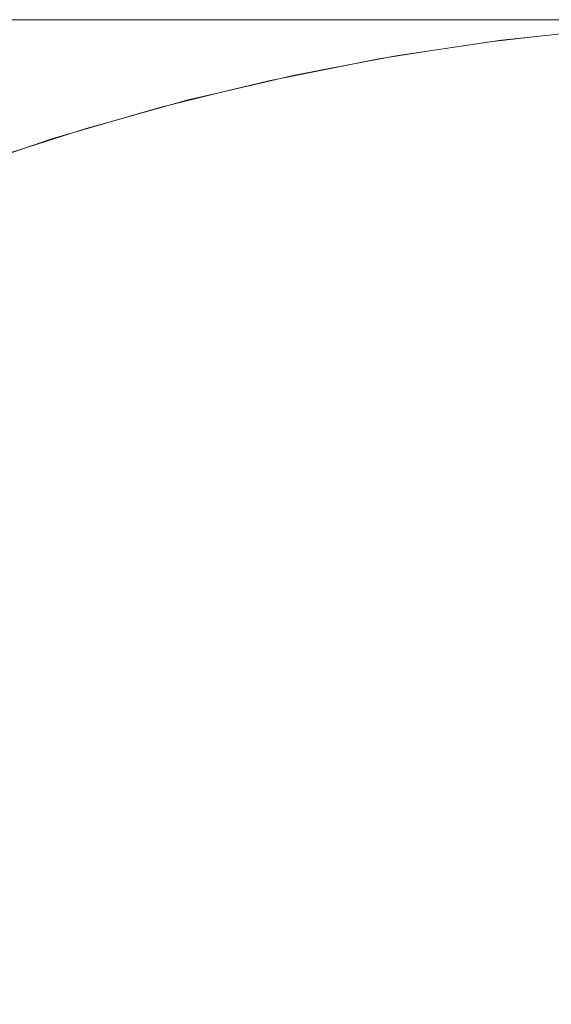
# Model space of a CAD drawing. Header units: centimetres. Extents: x -26 to 27.3, y -23.4 to -21.6.
# Tile 156 of 206: x 9.478 to 9.4987, y -21.5981 to -21.5599. Entities that reach past the tile are written whole.
import ezdxf

# ---------------------------------------------------------------- set-up
doc = ezdxf.new("R2010")
doc.units = ezdxf.units.CM
doc.header["$LTSCALE"] = 2.54
doc.layers.add('Lucido design-1', color=7, linetype='Continuous')

# ---------------------------------------------------------------- blocks, each defined once
blk = doc.blocks.new('Gruppo-4-1')
at = {"color": 7, "linetype": 'Continuous', "lineweight": 9}
for points, invisible_edges in [([(27.209353, -21.559935, -9.478917), (27.209353, -21.559888, -9.481992), (-25.890647, -21.559888, -9.481992), (-25.890647, -21.559935, -9.478917)], 8), ([(9.309353, -21.559888, -9.681992), (-25.890647, -21.559888, -9.481992), (27.209353, -21.559888, -9.481992)], 9), ([(-25.890647, -21.559935, -9.478917), (-25.890647, -21.560002, -9.477631), (27.209353, -21.560002, -9.477631), (27.209353, -21.559935, -9.478917)], 10), ([(27.209353, -21.560149, -9.474771), (27.209353, -21.560002, -9.477631), (-25.890647, -21.560002, -9.477631), (-25.890647, -21.560149, -9.474771)], 10), ([(27.209353, -21.559888, -9.481992), (9.318077, -21.559888, -9.682182), (9.309353, -21.559888, -9.681992)], 9), ([(9.326784, -21.559888, -9.682753), (9.318077, -21.559888, -9.682182), (27.209353, -21.559888, -9.481992)], 10), ([(27.209353, -21.559888, -9.481992), (9.335458, -21.559888, -9.683703), (9.326784, -21.559888, -9.682753)], 9), ([(9.344083, -21.559888, -9.68503), (9.335458, -21.559888, -9.683703), (27.209353, -21.559888, -9.481992)], 10), ([(9.352641, -21.559888, -9.686732), (9.344083, -21.559888, -9.68503), (27.209353, -21.559888, -9.481992)], 10), ([(27.209353, -21.559888, -9.481992), (9.361117, -21.559888, -9.688806), (9.352641, -21.559888, -9.686732)], 9), ([(27.209353, -21.559888, -9.481992), (9.369494, -21.559888, -9.691248), (9.361117, -21.559888, -9.688806)], 9), ([(27.209353, -21.559888, -9.481992), (9.377757, -21.559888, -9.694053), (9.369494, -21.559888, -9.691248)], 9), ([(9.38589, -21.559888, -9.697216), (9.377757, -21.559888, -9.694053), (27.209353, -21.559888, -9.481992)], 10), ([(9.393877, -21.559888, -9.70073), (9.38589, -21.559888, -9.697216), (27.209353, -21.559888, -9.481992)], 10), ([(27.209353, -21.559888, -9.481992), (9.401703, -21.559888, -9.704589), (9.393877, -21.559888, -9.70073)], 9), ([(9.409353, -21.559888, -9.708787), (9.401703, -21.559888, -9.704589), (27.209353, -21.559888, -9.481992)], 10), ([(9.416813, -21.559888, -9.713313), (9.409353, -21.559888, -9.708787), (27.209353, -21.559888, -9.481992)], 10), ([(27.209353, -21.559888, -9.481992), (9.424068, -21.559888, -9.718161), (9.416813, -21.559888, -9.713313)], 9), ([(9.431105, -21.559888, -9.723321), (9.424068, -21.559888, -9.718161), (27.209353, -21.559888, -9.481992)], 10), ([(9.437911, -21.559888, -9.728783), (9.431105, -21.559888, -9.723321), (27.209353, -21.559888, -9.481992)], 10), ([(27.209353, -21.559888, -9.481992), (9.444471, -21.559888, -9.734536), (9.437911, -21.559888, -9.728783)], 9), ([(9.450774, -21.559888, -9.74057), (9.444471, -21.559888, -9.734536), (27.209353, -21.559888, -9.481992)], 10), ([(27.209353, -21.559888, -9.481992), (9.456808, -21.559888, -9.746874), (9.450774, -21.559888, -9.74057)], 9), ([(9.462562, -21.559888, -9.753434), (9.456808, -21.559888, -9.746874), (27.209353, -21.559888, -9.481992)], 10), ([(27.209353, -21.559888, -9.481992), (9.468024, -21.559888, -9.760239), (9.462562, -21.559888, -9.753434)], 9), ([(27.209353, -21.559888, -9.481992), (9.473183, -21.559888, -9.767276), (9.468024, -21.559888, -9.760239)], 9), ([(9.474354, -21.559983, -9.776874), (9.478782, -21.559983, -9.784172), (9.475203, -21.560249, -9.786238), (9.470869, -21.560249, -9.779095)], 15), ([(9.478031, -21.559888, -9.774532), (9.473183, -21.559888, -9.767276), (27.209353, -21.559888, -9.481992)], 10), ([(9.478031, -21.559888, -9.774532), (9.482558, -21.559888, -9.781992), (9.478782, -21.559983, -9.784172), (9.474354, -21.559983, -9.776874)], 14), ([(9.478782, -21.559983, -9.784172), (9.482888, -21.559983, -9.791655), (9.479222, -21.560249, -9.793563), (9.475203, -21.560249, -9.786238)], 15), ([(27.209353, -21.559888, -9.481992), (9.482558, -21.559888, -9.781992), (9.478031, -21.559888, -9.774532)], 9), ([(9.482558, -21.559888, -9.781992), (9.486755, -21.559888, -9.789642), (9.482888, -21.559983, -9.791655), (9.478782, -21.559983, -9.784172)], 14), ([(9.482888, -21.559983, -9.791655), (9.486663, -21.559983, -9.799311), (9.482918, -21.560249, -9.801057), (9.479222, -21.560249, -9.793563)], 15), ([(9.486755, -21.559888, -9.789642), (9.482558, -21.559888, -9.781992), (27.209353, -21.559888, -9.481992)], 10), ([(9.486755, -21.559888, -9.789642), (9.490615, -21.559888, -9.797468), (9.486663, -21.559983, -9.799311), (9.482888, -21.559983, -9.791655)], 14), ([(9.486663, -21.559983, -9.799311), (9.490101, -21.559983, -9.807123), (9.486283, -21.560249, -9.808705), (9.482918, -21.560249, -9.801057)], 15), ([(9.490101, -21.559983, -9.807123), (9.493195, -21.559983, -9.815079), (9.489311, -21.560249, -9.816492), (9.486283, -21.560249, -9.808705)], 15), ([(9.490615, -21.559888, -9.797468), (9.494129, -21.559888, -9.805455), (9.490101, -21.559983, -9.807123), (9.486663, -21.559983, -9.799311)], 14), ([(27.209353, -21.559888, -9.481992), (9.490615, -21.559888, -9.797468), (9.486755, -21.559888, -9.789642)], 9), ([(9.493195, -21.559983, -9.815079), (9.495938, -21.559983, -9.823162), (9.491997, -21.560249, -9.824404), (9.489311, -21.560249, -9.816492)], 15), ([(9.494129, -21.559888, -9.805455), (9.497292, -21.559888, -9.813588), (9.493195, -21.559983, -9.815079), (9.490101, -21.559983, -9.807123)], 14), ([(9.494129, -21.559888, -9.805455), (9.490615, -21.559888, -9.797468), (27.209353, -21.559888, -9.481992)], 10), ([(9.495938, -21.559983, -9.823162), (9.498327, -21.559983, -9.831356), (9.494335, -21.560249, -9.832426), (9.491997, -21.560249, -9.824404)], 15), ([(9.497292, -21.559888, -9.813588), (9.500096, -21.559888, -9.82185), (9.495938, -21.559983, -9.823162), (9.493195, -21.559983, -9.815079)], 14), ([(27.209353, -21.559888, -9.481992), (9.497292, -21.559888, -9.813588), (9.494129, -21.559888, -9.805455)], 9), ([(9.498327, -21.559983, -9.831356), (9.500356, -21.559983, -9.839647), (9.496321, -21.560249, -9.840542), (9.494335, -21.560249, -9.832426)], 15), ([(9.500096, -21.559888, -9.82185), (9.502538, -21.559888, -9.830228), (9.498327, -21.559983, -9.831356), (9.495938, -21.559983, -9.823162)], 14), ([(9.500356, -21.559983, -9.839647), (9.502021, -21.559983, -9.848019), (9.497951, -21.560249, -9.848737), (9.496321, -21.560249, -9.840542)], 15), ([(9.500096, -21.559888, -9.82185), (9.497292, -21.559888, -9.813588), (27.209353, -21.559888, -9.481992)], 10), ([(9.502021, -21.559983, -9.848019), (9.503319, -21.559983, -9.856455), (9.499222, -21.560249, -9.856995), (9.497951, -21.560249, -9.848737)], 15), ([(9.502538, -21.559888, -9.830228), (9.504612, -21.559888, -9.838704), (9.500356, -21.559983, -9.839647), (9.498327, -21.559983, -9.831356)], 14), ([(-25.890647, -21.560149, -9.474771), (-25.890647, -21.560288, -9.473278), (27.209353, -21.560288, -9.473278), (27.209353, -21.560149, -9.474771)], 10), ([(27.209353, -21.560535, -9.470635), (27.209353, -21.560288, -9.473278), (-25.890647, -21.560288, -9.473278), (-25.890647, -21.560535, -9.470635)], 10), ([(9.475203, -21.560249, -9.786238), (9.479222, -21.560249, -9.793563), (9.475573, -21.560686, -9.795463), (9.47164, -21.560686, -9.788295)], 15), ([(9.479222, -21.560249, -9.793563), (9.482918, -21.560249, -9.801057), (9.479189, -21.560686, -9.802796), (9.475573, -21.560686, -9.795463)], 15), ([(9.482918, -21.560249, -9.801057), (9.486283, -21.560249, -9.808705), (9.482482, -21.560686, -9.810279), (9.479189, -21.560686, -9.802796)], 15), ([(9.486283, -21.560249, -9.808705), (9.489311, -21.560249, -9.816492), (9.485445, -21.560686, -9.817899), (9.482482, -21.560686, -9.810279)], 15), ([(9.489311, -21.560249, -9.816492), (9.491997, -21.560249, -9.824404), (9.488073, -21.560686, -9.825641), (9.485445, -21.560686, -9.817899)], 15), ([(9.491997, -21.560249, -9.824404), (9.494335, -21.560249, -9.832426), (9.490361, -21.560686, -9.833491), (9.488073, -21.560686, -9.825641)], 15), ([(9.494335, -21.560249, -9.832426), (9.496321, -21.560249, -9.840542), (9.492304, -21.560686, -9.841432), (9.490361, -21.560686, -9.833491)], 15), ([(9.496321, -21.560249, -9.840542), (9.497951, -21.560249, -9.848737), (9.493899, -21.560686, -9.849451), (9.492304, -21.560686, -9.841432)], 15), ([(9.497951, -21.560249, -9.848737), (9.499222, -21.560249, -9.856995), (9.495143, -21.560686, -9.857532), (9.493899, -21.560686, -9.849451)], 15), ([(9.499222, -21.560249, -9.856995), (9.500132, -21.560249, -9.865301), (9.496033, -21.560686, -9.865659), (9.495143, -21.560686, -9.857532)], 15), ([(9.500132, -21.560249, -9.865301), (9.500678, -21.560249, -9.873638), (9.496568, -21.560686, -9.873818), (9.496033, -21.560686, -9.865659)], 15), ([(9.497998, -21.560558, -10.081992), (9.500637, -21.560269, -10.081992), (9.500646, -21.560363, -10.086352), (9.496313, -21.560838, -10.086352)], 14), ([(9.496313, -21.560838, -10.086352), (9.500646, -21.560363, -10.086352), (9.500669, -21.560628, -10.090484), (9.496348, -21.561102, -10.090484)], 15), ([(9.496568, -21.560686, -9.873818), (9.500678, -21.560249, -9.873638), (9.500861, -21.560249, -9.881992), (9.497998, -21.560553, -9.881992)], 11), ([(9.500637, -21.560269, -10.081992), (9.497998, -21.560558, -10.081992), (9.497998, -21.560553, -9.881992), (9.500861, -21.560249, -9.881992)], 10), ([(-25.890647, -21.560535, -9.470635), (-25.890647, -21.560764, -9.468942), (27.209353, -21.560764, -9.468942), (27.209353, -21.560535, -9.470635)], 10), ([(27.209353, -21.561093, -9.466514), (27.209353, -21.560764, -9.468942), (-25.890647, -21.560764, -9.468942), (-25.890647, -21.561093, -9.466514)], 10), ([(9.475573, -21.560686, -9.795463), (9.479189, -21.560686, -9.802796), (9.475483, -21.561292, -9.804524), (9.471946, -21.561292, -9.797351)], 15), ([(9.479189, -21.560686, -9.802796), (9.482482, -21.560686, -9.810279), (9.478704, -21.561292, -9.811844), (9.475483, -21.561292, -9.804524)], 15), ([(9.482482, -21.560686, -9.810279), (9.485445, -21.560686, -9.817899), (9.481602, -21.561292, -9.819298), (9.478704, -21.561292, -9.811844)], 15), ([(9.485445, -21.560686, -9.817899), (9.488073, -21.560686, -9.825641), (9.484173, -21.561292, -9.826871), (9.481602, -21.561292, -9.819298)], 15), ([(9.488073, -21.560686, -9.825641), (9.490361, -21.560686, -9.833491), (9.486411, -21.561292, -9.834549), (9.484173, -21.561292, -9.826871)], 15), ([(9.490361, -21.560686, -9.833491), (9.492304, -21.560686, -9.841432), (9.488312, -21.561292, -9.842317), (9.486411, -21.561292, -9.834549)], 15), ([(9.492304, -21.560686, -9.841432), (9.493899, -21.560686, -9.849451), (9.489872, -21.561292, -9.850161), (9.488312, -21.561292, -9.842317)], 15), ([(9.493899, -21.560686, -9.849451), (9.495143, -21.560686, -9.857532), (9.491089, -21.561292, -9.858066), (9.489872, -21.561292, -9.850161)], 15), ([(9.495143, -21.560686, -9.857532), (9.496033, -21.560686, -9.865659), (9.491959, -21.561292, -9.866016), (9.491089, -21.561292, -9.858066)], 15), ([(9.496033, -21.560686, -9.865659), (9.496568, -21.560686, -9.873818), (9.492483, -21.561292, -9.873996), (9.491959, -21.561292, -9.866016)], 15), ([(9.493879, -21.561116, -10.081992), (9.4963, -21.560744, -10.081992), (9.496313, -21.560838, -10.086352), (9.492005, -21.561501, -10.086352)], 14), ([(9.492005, -21.561501, -10.086352), (9.496313, -21.560838, -10.086352), (9.496348, -21.561102, -10.090484), (9.492051, -21.561763, -10.090484)], 15), ([(9.492483, -21.561292, -9.873996), (9.496568, -21.560686, -9.873818), (9.496746, -21.560686, -9.881992), (9.493878, -21.561111, -9.881992)], 11), ([(9.4963, -21.560744, -10.081992), (9.493879, -21.561116, -10.081992), (9.493878, -21.561111, -9.881992), (9.496746, -21.560686, -9.881992)], 10), ([(9.496746, -21.560686, -9.881992), (9.497998, -21.560553, -9.881992), (9.497998, -21.560558, -10.081992), (9.4963, -21.560744, -10.081992)], 10), ([(9.496313, -21.560838, -10.086352), (9.4963, -21.560744, -10.081992), (9.497998, -21.560558, -10.081992)], 9), ([(9.496348, -21.561102, -10.090484), (9.500669, -21.560628, -10.090484), (9.500707, -21.561063, -10.094598), (9.496405, -21.561535, -10.094598)], 15), ([(9.497998, -21.560553, -9.881992), (9.496746, -21.560686, -9.881992), (9.496568, -21.560686, -9.873818)], 10), ([(-25.890647, -21.561093, -9.466514), (-25.890647, -21.561428, -9.464631), (27.209353, -21.561428, -9.464631), (27.209353, -21.561093, -9.466514)], 10), ([(9.492657, -21.561292, -9.881992), (9.493878, -21.561111, -9.881992), (9.493879, -21.561116, -10.081992), (9.491988, -21.561407, -10.081992)], 10), ([(9.492005, -21.561501, -10.086352), (9.491988, -21.561407, -10.081992), (9.493879, -21.561116, -10.081992)], 9), ([(9.492051, -21.561763, -10.090484), (9.496348, -21.561102, -10.090484), (9.496405, -21.561535, -10.094598), (9.492127, -21.562193, -10.094598)], 15), ([(9.493878, -21.561111, -9.881992), (9.492657, -21.561292, -9.881992), (9.492483, -21.561292, -9.873996)], 10), ([(9.496405, -21.561535, -10.094598), (9.500707, -21.561063, -10.094598), (9.50076, -21.561667, -10.098688), (9.496484, -21.562135, -10.098688)], 15), ([(27.209353, -21.561823, -9.462417), (27.209353, -21.561428, -9.464631), (-25.890647, -21.561428, -9.464631), (-25.890647, -21.561823, -9.462417)], 10), ([(9.475483, -21.561292, -9.804524), (9.478704, -21.561292, -9.811844), (9.474955, -21.562065, -9.813397), (9.471806, -21.562065, -9.806239)], 15), ([(9.478704, -21.561292, -9.811844), (9.481602, -21.561292, -9.819298), (9.47779, -21.562065, -9.820686), (9.474955, -21.562065, -9.813397)], 15), ([(9.481602, -21.561292, -9.819298), (9.484173, -21.561292, -9.826871), (9.480304, -21.562065, -9.828091), (9.47779, -21.562065, -9.820686)], 15), ([(9.484173, -21.561292, -9.826871), (9.486411, -21.561292, -9.834549), (9.482492, -21.562065, -9.835599), (9.480304, -21.562065, -9.828091)], 15), ([(9.486411, -21.561292, -9.834549), (9.488312, -21.561292, -9.842317), (9.484351, -21.562065, -9.843196), (9.482492, -21.562065, -9.835599)], 15), ([(9.488312, -21.561292, -9.842317), (9.489872, -21.561292, -9.850161), (9.485877, -21.562065, -9.850866), (9.484351, -21.562065, -9.843196)], 15), ([(9.489872, -21.561292, -9.850161), (9.491089, -21.561292, -9.858066), (9.487066, -21.562065, -9.858595), (9.485877, -21.562065, -9.850866)], 15), ([(9.491089, -21.561292, -9.858066), (9.491959, -21.561292, -9.866016), (9.487918, -21.562065, -9.866369), (9.487066, -21.562065, -9.858595)], 15), ([(9.489783, -21.561846, -10.081992), (9.491988, -21.561407, -10.081992), (9.492005, -21.561501, -10.086352), (9.48773, -21.562351, -10.086352)], 14), ([(9.48773, -21.562351, -10.086352), (9.492005, -21.561501, -10.086352), (9.492051, -21.561763, -10.090484), (9.487787, -21.562611, -10.090484)], 15), ([(9.491959, -21.561292, -9.866016), (9.492483, -21.561292, -9.873996), (9.488429, -21.562065, -9.874173), (9.487918, -21.562065, -9.866369)], 15), ([(9.488429, -21.562065, -9.874173), (9.492483, -21.561292, -9.873996), (9.492657, -21.561292, -9.881992), (9.489781, -21.56184, -9.881992)], 11), ([(9.489781, -21.56184, -9.881992), (9.492657, -21.561292, -9.881992), (9.491988, -21.561407, -10.081992)], 10), ([(9.491988, -21.561407, -10.081992), (9.489783, -21.561846, -10.081992), (9.489781, -21.56184, -9.881992)], 10), ([(9.492127, -21.562193, -10.094598), (9.496405, -21.561535, -10.094598), (9.496484, -21.562135, -10.098688), (9.492232, -21.56279, -10.098688)], 15), ([(-25.890647, -21.561823, -9.462417), (-25.890647, -21.56228, -9.460352), (27.209353, -21.56228, -9.460352), (27.209353, -21.561823, -9.462417)], 10), ([(9.4886, -21.562065, -9.881992), (9.489781, -21.56184, -9.881992), (9.489783, -21.561846, -10.081992), (9.487709, -21.562258, -10.081992)], 10), ([(9.48773, -21.562351, -10.086352), (9.487709, -21.562258, -10.081992), (9.489783, -21.561846, -10.081992)], 9), ([(9.487787, -21.562611, -10.090484), (9.492051, -21.561763, -10.090484), (9.492127, -21.562193, -10.094598), (9.487882, -21.563037, -10.094598)], 15), ([(9.489781, -21.56184, -9.881992), (9.4886, -21.562065, -9.881992), (9.488429, -21.562065, -9.874173)], 10), ([(9.496484, -21.562135, -10.098688), (9.50076, -21.561667, -10.098688), (9.500827, -21.562437, -10.102745), (9.496585, -21.562902, -10.102745)], 15), ([(27.209353, -21.562723, -9.45835), (27.209353, -21.56228, -9.460352), (-25.890647, -21.56228, -9.460352), (-25.890647, -21.562723, -9.45835)], 10), ([(9.47779, -21.562065, -9.820686), (9.480304, -21.562065, -9.828091), (9.476471, -21.563005, -9.829299), (9.474014, -21.563005, -9.82206)], 15), ([(9.480304, -21.562065, -9.828091), (9.482492, -21.562065, -9.835599), (9.478611, -21.563005, -9.836639), (9.476471, -21.563005, -9.829299)], 15), ([(9.482492, -21.562065, -9.835599), (9.484351, -21.562065, -9.843196), (9.480428, -21.563005, -9.844065), (9.478611, -21.563005, -9.836639)], 15), ([(9.484351, -21.562065, -9.843196), (9.485877, -21.562065, -9.850866), (9.481919, -21.563005, -9.851564), (9.480428, -21.563005, -9.844065)], 15), ([(9.485877, -21.562065, -9.850866), (9.487066, -21.562065, -9.858595), (9.483082, -21.563005, -9.85912), (9.481919, -21.563005, -9.851564)], 15), ([(9.487066, -21.562065, -9.858595), (9.487918, -21.562065, -9.866369), (9.483915, -21.563005, -9.866719), (9.483082, -21.563005, -9.85912)], 15), ([(9.48773, -21.562351, -10.086352), (9.483496, -21.563387, -10.086352), (9.483471, -21.563295, -10.081992), (9.485717, -21.562746, -10.081992)], 11), ([(9.483496, -21.563387, -10.086352), (9.48773, -21.562351, -10.086352), (9.487787, -21.562611, -10.090484), (9.483565, -21.563644, -10.090484)], 15), ([(9.487918, -21.562065, -9.866369), (9.488429, -21.562065, -9.874173), (9.484415, -21.563005, -9.874348), (9.483915, -21.563005, -9.866719)], 15), ([(9.484415, -21.563005, -9.874348), (9.488429, -21.562065, -9.874173), (9.4886, -21.562065, -9.881992), (9.485715, -21.56274, -9.881992)], 11), ([(9.485715, -21.56274, -9.881992), (9.4886, -21.562065, -9.881992), (9.487709, -21.562258, -10.081992)], 10), ([(9.487709, -21.562258, -10.081992), (9.485717, -21.562746, -10.081992), (9.485715, -21.56274, -9.881992)], 10), ([(9.485717, -21.562746, -10.081992), (9.487709, -21.562258, -10.081992), (9.48773, -21.562351, -10.086352)], 10), ([(9.487882, -21.563037, -10.094598), (9.492127, -21.562193, -10.094598), (9.492232, -21.56279, -10.098688), (9.488013, -21.563629, -10.098688)], 15), ([(9.492232, -21.56279, -10.098688), (9.496484, -21.562135, -10.098688), (9.496585, -21.562902, -10.102745), (9.492366, -21.563551, -10.102745)], 15), ([(-25.890647, -21.562723, -9.45835), (-25.890647, -21.563316, -9.456115), (27.209353, -21.563316, -9.456115), (27.209353, -21.562723, -9.45835)], 10), ([(9.484581, -21.563005, -9.881992), (9.485715, -21.56274, -9.881992), (9.485717, -21.562746, -10.081992), (9.483471, -21.563295, -10.081992)], 10), ([(9.483565, -21.563644, -10.090484), (9.487787, -21.562611, -10.090484), (9.487882, -21.563037, -10.094598), (9.483678, -21.564066, -10.094598)], 15), ([(9.485715, -21.56274, -9.881992), (9.484581, -21.563005, -9.881992), (9.484415, -21.563005, -9.874348)], 10), ([(9.496585, -21.562902, -10.102745), (9.500827, -21.562437, -10.102745), (9.500909, -21.563373, -10.106763), (9.496707, -21.563834, -10.106763)], 15), ([(9.476471, -21.563005, -9.829299), (9.478611, -21.563005, -9.836639), (9.474773, -21.564108, -9.837667), (9.472682, -21.564108, -9.830494)], 15), ([(9.478611, -21.563005, -9.836639), (9.480428, -21.563005, -9.844065), (9.476549, -21.564108, -9.844925), (9.474773, -21.564108, -9.837667)], 15), ([(9.480428, -21.563005, -9.844065), (9.481919, -21.563005, -9.851564), (9.478007, -21.564108, -9.852253), (9.476549, -21.564108, -9.844925)], 15), ([(9.481919, -21.563005, -9.851564), (9.483082, -21.563005, -9.85912), (9.479143, -21.564108, -9.859638), (9.478007, -21.564108, -9.852253)], 15), ([(9.483082, -21.563005, -9.85912), (9.483915, -21.563005, -9.866719), (9.479957, -21.564108, -9.867066), (9.479143, -21.564108, -9.859638)], 15), ([(9.483915, -21.563005, -9.866719), (9.484415, -21.563005, -9.874348), (9.480445, -21.564108, -9.874522), (9.479957, -21.564108, -9.867066)], 15), ([(9.480445, -21.564108, -9.874522), (9.484415, -21.563005, -9.874348), (9.484581, -21.563005, -9.881992), (9.481686, -21.563809, -9.881992)], 11), ([(9.481686, -21.563809, -9.881992), (9.484581, -21.563005, -9.881992), (9.483471, -21.563295, -10.081992)], 10), ([(9.483678, -21.564066, -10.094598), (9.487882, -21.563037, -10.094598), (9.488013, -21.563629, -10.098688), (9.483834, -21.564651, -10.098688)], 15), ([(9.488013, -21.563629, -10.098688), (9.492232, -21.56279, -10.098688), (9.492366, -21.563551, -10.102745), (9.48818, -21.564384, -10.102745)], 15), ([(9.492366, -21.563551, -10.102745), (9.496585, -21.562902, -10.102745), (9.496707, -21.563834, -10.106763), (9.492529, -21.564477, -10.106763)], 15), ([(27.209353, -21.563793, -9.45432), (27.209353, -21.563316, -9.456115), (-25.890647, -21.563316, -9.456115), (-25.890647, -21.563793, -9.45432)], 10), ([(9.483496, -21.563387, -10.086352), (9.479311, -21.564607, -10.086352), (9.479282, -21.564516, -10.081992), (9.481688, -21.563815, -10.081992)], 11), ([(9.479311, -21.564607, -10.086352), (9.483496, -21.563387, -10.086352), (9.483565, -21.563644, -10.090484), (9.479391, -21.564861, -10.090484)], 15), ([(9.483471, -21.563295, -10.081992), (9.481688, -21.563815, -10.081992), (9.481686, -21.563809, -9.881992)], 10), ([(9.481688, -21.563815, -10.081992), (9.483471, -21.563295, -10.081992), (9.483496, -21.563387, -10.086352)], 10), ([(9.496707, -21.563834, -10.106763), (9.500909, -21.563373, -10.106763), (9.501005, -21.564473, -10.110736), (9.496851, -21.564928, -10.110736)], 15), ([(-25.890647, -21.563793, -9.45432), (-25.890647, -21.564536, -9.451927), (27.209353, -21.564536, -9.451927), (27.209353, -21.563793, -9.45432)], 10), ([(9.480608, -21.564108, -9.881992), (9.481686, -21.563809, -9.881992), (9.481688, -21.563815, -10.081992), (9.479282, -21.564516, -10.081992)], 10), ([(9.479391, -21.564861, -10.090484), (9.483565, -21.563644, -10.090484), (9.483678, -21.564066, -10.094598), (9.479522, -21.565277, -10.094598)], 15), ([(9.481686, -21.563809, -9.881992), (9.480608, -21.564108, -9.881992), (9.480445, -21.564108, -9.874522)], 10), ([(9.483834, -21.564651, -10.098688), (9.488013, -21.563629, -10.098688), (9.48818, -21.564384, -10.102745), (9.484035, -21.565398, -10.102745)], 15), ([(9.48818, -21.564384, -10.102745), (9.492366, -21.563551, -10.102745), (9.492529, -21.564477, -10.106763), (9.488384, -21.565301, -10.106763)], 15), ([(9.492529, -21.564477, -10.106763), (9.496707, -21.563834, -10.106763), (9.496851, -21.564928, -10.110736), (9.492721, -21.565563, -10.110736)], 15), ([(9.478007, -21.564108, -9.852253), (9.479143, -21.564108, -9.859638), (9.475256, -21.565374, -9.86015), (9.474146, -21.565374, -9.852934)], 15), ([(9.479143, -21.564108, -9.859638), (9.479957, -21.564108, -9.867066), (9.476051, -21.565374, -9.867407), (9.475256, -21.565374, -9.86015)], 15), ([(9.479957, -21.564108, -9.867066), (9.480445, -21.564108, -9.874522), (9.476529, -21.565374, -9.874693), (9.476051, -21.565374, -9.867407)], 15), ([(9.476529, -21.565374, -9.874693), (9.480445, -21.564108, -9.874522), (9.480608, -21.564108, -9.881992), (9.477701, -21.565046, -9.881992)], 11), ([(9.477701, -21.565046, -9.881992), (9.480608, -21.564108, -9.881992), (9.479282, -21.564516, -10.081992)], 10), ([(9.479522, -21.565277, -10.094598), (9.483678, -21.564066, -10.094598), (9.483834, -21.564651, -10.098688), (9.479705, -21.565855, -10.098688)], 15), ([(27.209353, -21.565031, -9.450335), (27.209353, -21.564536, -9.451927), (-25.890647, -21.564536, -9.451927), (-25.890647, -21.565031, -9.450335)], 10), ([(9.479311, -21.564607, -10.086352), (9.475184, -21.566008, -10.086352), (9.475151, -21.565919, -10.081992), (9.477704, -21.565052, -10.081992)], 11), ([(9.475184, -21.566008, -10.086352), (9.479311, -21.564607, -10.086352), (9.479391, -21.564861, -10.090484), (9.475275, -21.566258, -10.090484)], 15), ([(9.479282, -21.564516, -10.081992), (9.477704, -21.565052, -10.081992), (9.477701, -21.565046, -9.881992)], 10), ([(9.477704, -21.565052, -10.081992), (9.479282, -21.564516, -10.081992), (9.479311, -21.564607, -10.086352)], 10), ([(9.479705, -21.565855, -10.098688), (9.483834, -21.564651, -10.098688), (9.484035, -21.565398, -10.102745), (9.479937, -21.566593, -10.102745)], 15), ([(9.484035, -21.565398, -10.102745), (9.48818, -21.564384, -10.102745), (9.488384, -21.565301, -10.106763), (9.484278, -21.566306, -10.106763)], 15), ([(9.488384, -21.565301, -10.106763), (9.492529, -21.564477, -10.106763), (9.492721, -21.565563, -10.110736), (9.488622, -21.566379, -10.110736)], 15), ([(9.496851, -21.564928, -10.110736), (9.501005, -21.564473, -10.110736), (9.501116, -21.565733, -10.114657), (9.497016, -21.566182, -10.114657)], 15), ([(-25.890647, -21.565031, -9.450335), (-25.890647, -21.565938, -9.447796), (27.209353, -21.565938, -9.447796), (27.209353, -21.565031, -9.450335)], 10), ([(9.475275, -21.566258, -10.090484), (9.479391, -21.564861, -10.090484), (9.479522, -21.565277, -10.094598), (9.475424, -21.566668, -10.094598)], 15), ([(9.492721, -21.565563, -10.110736), (9.496851, -21.564928, -10.110736), (9.497016, -21.566182, -10.114657), (9.492941, -21.566809, -10.114657)], 15), ([(9.475424, -21.566668, -10.094598), (9.479522, -21.565277, -10.094598), (9.479705, -21.565855, -10.098688), (9.475631, -21.567238, -10.098688)], 15), ([(9.479937, -21.566593, -10.102745), (9.484035, -21.565398, -10.102745), (9.484278, -21.566306, -10.106763), (9.48022, -21.567489, -10.106763)], 15), ([(9.484278, -21.566306, -10.106763), (9.488384, -21.565301, -10.106763), (9.488622, -21.566379, -10.110736), (9.484563, -21.567372, -10.110736)], 15), ([(9.488622, -21.566379, -10.110736), (9.492721, -21.565563, -10.110736), (9.492941, -21.566809, -10.114657), (9.488896, -21.567614, -10.114657)], 15), ([(9.497016, -21.566182, -10.114657), (9.501116, -21.565733, -10.114657), (9.50124, -21.567152, -10.118519), (9.497202, -21.567594, -10.118519)], 15), ([(27.209353, -21.566436, -9.446402), (27.209353, -21.565938, -9.447796), (-25.890647, -21.565938, -9.447796), (-25.890647, -21.566436, -9.446402)], 10), ([(9.475631, -21.567238, -10.098688), (9.479705, -21.565855, -10.098688), (9.479937, -21.566593, -10.102745), (9.475896, -21.567965, -10.102745)], 15), ([(9.492941, -21.566809, -10.114657), (9.497016, -21.566182, -10.114657), (9.497202, -21.567594, -10.118519), (9.493188, -21.568212, -10.118519)], 15), ([(-25.890647, -21.566436, -9.446402), (-25.890647, -21.567517, -9.44373), (27.209353, -21.567517, -9.44373), (27.209353, -21.566436, -9.446402)], 10), ([(9.48022, -21.567489, -10.106763), (9.484278, -21.566306, -10.106763), (9.484563, -21.567372, -10.110736), (9.480551, -21.568541, -10.110736)], 15), ([(9.484563, -21.567372, -10.110736), (9.488622, -21.566379, -10.110736), (9.488896, -21.567614, -10.114657), (9.484891, -21.568594, -10.114657)], 15), ([(9.475896, -21.567965, -10.102745), (9.479937, -21.566593, -10.102745), (9.48022, -21.567489, -10.106763), (9.476217, -21.568848, -10.106763)], 15), ([(9.488896, -21.567614, -10.114657), (9.492941, -21.566809, -10.114657), (9.493188, -21.568212, -10.118519), (9.489205, -21.569004, -10.118519)], 15), ([(9.497202, -21.567594, -10.118519), (9.50124, -21.567152, -10.118519), (9.501377, -21.568727, -10.122315), (9.497409, -21.569161, -10.122315)], 15), ([(27.209353, -21.568005, -9.442527), (27.209353, -21.567517, -9.44373), (-25.890647, -21.567517, -9.44373), (-25.890647, -21.568005, -9.442527)], 10), ([(9.476217, -21.568848, -10.106763), (9.48022, -21.567489, -10.106763), (9.480551, -21.568541, -10.110736), (9.476594, -21.569885, -10.110736)], 15), ([(9.480551, -21.568541, -10.110736), (9.484563, -21.567372, -10.110736), (9.484891, -21.568594, -10.114657), (9.480932, -21.569748, -10.114657)], 15), ([(9.484891, -21.568594, -10.114657), (9.488896, -21.567614, -10.114657), (9.489205, -21.569004, -10.118519), (9.485259, -21.56997, -10.118519)], 15), ([(9.493188, -21.568212, -10.118519), (9.497202, -21.567594, -10.118519), (9.497409, -21.569161, -10.122315), (9.493463, -21.569769, -10.122315)], 15), ([(-25.890647, -21.568005, -9.442527), (-25.890647, -21.569273, -9.439737), (27.209353, -21.569273, -9.439737), (27.209353, -21.568005, -9.442527)], 10), ([(9.489205, -21.569004, -10.118519), (9.493188, -21.568212, -10.118519), (9.493463, -21.569769, -10.122315), (9.489547, -21.570548, -10.122315)], 15), ([(9.476594, -21.569885, -10.110736), (9.480551, -21.568541, -10.110736), (9.480932, -21.569748, -10.114657), (9.477027, -21.571073, -10.114657)], 15), ([(9.480932, -21.569748, -10.114657), (9.484891, -21.568594, -10.114657), (9.485259, -21.56997, -10.118519), (9.48136, -21.571106, -10.118519)], 15), ([(9.497409, -21.569161, -10.122315), (9.501377, -21.568727, -10.122315), (9.501529, -21.570454, -10.126041), (9.497635, -21.57088, -10.126041)], 15), ([(9.485259, -21.56997, -10.118519), (9.489205, -21.569004, -10.118519), (9.489547, -21.570548, -10.122315), (9.485669, -21.571497, -10.122315)], 15), ([(9.493463, -21.569769, -10.122315), (9.497409, -21.569161, -10.122315), (9.497635, -21.57088, -10.126041), (9.493764, -21.571476, -10.126041)], 15), ([(27.209353, -21.569736, -9.438717), (27.209353, -21.569273, -9.439737), (-25.890647, -21.569273, -9.439737), (-25.890647, -21.569736, -9.438717)], 10), ([(-25.890647, -21.569736, -9.438717), (-25.890647, -21.571201, -9.435824), (27.209353, -21.571201, -9.435824), (27.209353, -21.569736, -9.438717)], 10), ([(9.477027, -21.571073, -10.114657), (9.480932, -21.569748, -10.114657), (9.48136, -21.571106, -10.118519), (9.477514, -21.572412, -10.118519)], 15), ([(9.48136, -21.571106, -10.118519), (9.485259, -21.56997, -10.118519), (9.485669, -21.571497, -10.122315), (9.481836, -21.572614, -10.122315)], 15), ([(9.489547, -21.570548, -10.122315), (9.493463, -21.569769, -10.122315), (9.493764, -21.571476, -10.126041), (9.489922, -21.57224, -10.126041)], 15), ([(9.485669, -21.571497, -10.122315), (9.489547, -21.570548, -10.122315), (9.489922, -21.57224, -10.126041), (9.486117, -21.573171, -10.126041)], 15), ([(9.497635, -21.57088, -10.126041), (9.501529, -21.570454, -10.126041), (9.501693, -21.57233, -10.129688), (9.497881, -21.572748, -10.129688)], 15), ([(9.477514, -21.572412, -10.118519), (9.48136, -21.571106, -10.118519), (9.481836, -21.572614, -10.122315), (9.478055, -21.573897, -10.122315)], 15), ([(9.493764, -21.571476, -10.126041), (9.497635, -21.57088, -10.126041), (9.497881, -21.572748, -10.129688), (9.494091, -21.573331, -10.129688)], 15), ([(27.209353, -21.571627, -9.43498), (27.209353, -21.571201, -9.435824), (-25.890647, -21.571201, -9.435824), (-25.890647, -21.571627, -9.43498)], 10), ([(9.481836, -21.572614, -10.122315), (9.485669, -21.571497, -10.122315), (9.486117, -21.573171, -10.126041), (9.482357, -21.574267, -10.126041)], 15), ([(9.489922, -21.57224, -10.126041), (9.493764, -21.571476, -10.126041), (9.494091, -21.573331, -10.129688), (9.49033, -21.574079, -10.129688)], 15), ([(-25.890647, -21.571627, -9.43498), (-25.890647, -21.573297, -9.431998), (27.209353, -21.573297, -9.431998), (27.209353, -21.571627, -9.43498)], 10), ([(9.486117, -21.573171, -10.126041), (9.489922, -21.57224, -10.126041), (9.49033, -21.574079, -10.129688), (9.486605, -21.574991, -10.129688)], 15), ([(9.473729, -21.573884, -10.118519), (9.477514, -21.572412, -10.118519), (9.478055, -21.573897, -10.122315), (9.474334, -21.575344, -10.122315)], 15), ([(9.478055, -21.573897, -10.122315), (9.481836, -21.572614, -10.122315), (9.482357, -21.574267, -10.126041), (9.478648, -21.575526, -10.126041)], 15), ([(9.497881, -21.572748, -10.129688), (9.501693, -21.57233, -10.129688), (9.50187, -21.574353, -10.133253), (9.498146, -21.57476, -10.133253)], 15), ([(9.494091, -21.573331, -10.129688), (9.497881, -21.572748, -10.129688), (9.498146, -21.57476, -10.133253), (9.494443, -21.57533, -10.133253)], 15), ([(27.209353, -21.573675, -9.431322), (27.209353, -21.573297, -9.431998), (-25.890647, -21.573297, -9.431998), (-25.890647, -21.573675, -9.431322)], 10), ([(9.482357, -21.574267, -10.126041), (9.486117, -21.573171, -10.126041), (9.486605, -21.574991, -10.129688), (9.482923, -21.576064, -10.129688)], 15), ([(9.49033, -21.574079, -10.129688), (9.494091, -21.573331, -10.129688), (9.494443, -21.57533, -10.133253), (9.490769, -21.576061, -10.133253)], 15), ([(-25.890647, -21.573675, -9.431322), (-25.890647, -21.575558, -9.428267), (27.209353, -21.575558, -9.428267), (27.209353, -21.573675, -9.431322)], 10), ([(9.474334, -21.575344, -10.122315), (9.478055, -21.573897, -10.122315), (9.478648, -21.575526, -10.126041), (9.474997, -21.576946, -10.126041)], 15), ([(9.486605, -21.574991, -10.129688), (9.49033, -21.574079, -10.129688), (9.490769, -21.576061, -10.133253), (9.48713, -21.576952, -10.133253)], 15), ([(9.478648, -21.575526, -10.126041), (9.482357, -21.574267, -10.126041), (9.482923, -21.576064, -10.129688), (9.479292, -21.577296, -10.129688)], 15), ([(9.498146, -21.57476, -10.133253), (9.50187, -21.574353, -10.133253), (9.502059, -21.576517, -10.136728), (9.498429, -21.576914, -10.136728)], 15), ([(9.482923, -21.576064, -10.129688), (9.486605, -21.574991, -10.129688), (9.48713, -21.576952, -10.133253), (9.483534, -21.578, -10.133253)], 15), ([(9.494443, -21.57533, -10.133253), (9.498146, -21.57476, -10.133253), (9.498429, -21.576914, -10.136728), (9.49482, -21.57747, -10.136728)], 15), ([(9.490769, -21.576061, -10.133253), (9.494443, -21.57533, -10.133253), (9.49482, -21.57747, -10.136728), (9.491239, -21.578182, -10.136728)], 15), ([(27.209353, -21.575877, -9.42775), (27.209353, -21.575558, -9.428267), (-25.890647, -21.575558, -9.428267), (-25.890647, -21.575877, -9.42775)], 10), ([(9.474997, -21.576946, -10.126041), (9.478648, -21.575526, -10.126041), (9.479292, -21.577296, -10.129688), (9.475718, -21.578686, -10.129688)], 15), ([(-25.890647, -21.575877, -9.42775), (-25.890647, -21.57798, -9.424639), (27.209353, -21.57798, -9.424639), (27.209353, -21.575877, -9.42775)], 10), ([(9.479292, -21.577296, -10.129688), (9.482923, -21.576064, -10.129688), (9.483534, -21.578, -10.133253), (9.479986, -21.579204, -10.133253)], 15), ([(9.48713, -21.576952, -10.133253), (9.490769, -21.576061, -10.133253), (9.491239, -21.578182, -10.136728), (9.487692, -21.57905, -10.136728)], 15), ([(9.498429, -21.576914, -10.136728), (9.502059, -21.576517, -10.136728), (9.50226, -21.578819, -10.140108), (9.498731, -21.579205, -10.140108)], 15), ([(9.49482, -21.57747, -10.136728), (9.498429, -21.576914, -10.136728), (9.498731, -21.579205, -10.140108), (9.495222, -21.579745, -10.140108)], 15), ([(9.475718, -21.578686, -10.129688), (9.479292, -21.577296, -10.129688), (9.479986, -21.579204, -10.133253), (9.476495, -21.580562, -10.133253)], 15), ([(9.483534, -21.578, -10.133253), (9.48713, -21.576952, -10.133253), (9.487692, -21.57905, -10.136728), (9.484187, -21.580072, -10.136728)], 15), ([(9.491239, -21.578182, -10.136728), (9.49482, -21.57747, -10.136728), (9.495222, -21.579745, -10.140108), (9.491739, -21.580438, -10.140108)], 15), ([(27.209353, -21.578229, -9.424269), (27.209353, -21.57798, -9.424639), (-25.890647, -21.57798, -9.424639), (-25.890647, -21.578229, -9.424269)], 10), ([(9.479986, -21.579204, -10.133253), (9.483534, -21.578, -10.133253), (9.484187, -21.580072, -10.136728), (9.480729, -21.581245, -10.136728)], 15), ([(-25.890647, -21.578229, -9.424269), (-25.890647, -21.580557, -9.421119), (27.209353, -21.580557, -9.421119), (27.209353, -21.578229, -9.424269)], 10), ([(9.487692, -21.57905, -10.136728), (9.491239, -21.578182, -10.136728), (9.491739, -21.580438, -10.140108), (9.488291, -21.581282, -10.140108)], 15), ([(9.476495, -21.580562, -10.133253), (9.479986, -21.579204, -10.133253), (9.480729, -21.581245, -10.136728), (9.477326, -21.582569, -10.136728)], 15), ([(9.484187, -21.580072, -10.136728), (9.487692, -21.57905, -10.136728), (9.488291, -21.581282, -10.140108), (9.484882, -21.582275, -10.140108)], 15), ([(9.495222, -21.579745, -10.140108), (9.498731, -21.579205, -10.140108), (9.49905, -21.581629, -10.143387), (9.495646, -21.582153, -10.143387)], 15), ([(9.491739, -21.580438, -10.140108), (9.495222, -21.579745, -10.140108), (9.495646, -21.582153, -10.143387), (9.492269, -21.582825, -10.143387)], 15), ([(9.480729, -21.581245, -10.136728), (9.484187, -21.580072, -10.136728), (9.484882, -21.582275, -10.140108), (9.48152, -21.583417, -10.140108)], 15), ([(27.209353, -21.580728, -9.420888), (27.209353, -21.580557, -9.421119), (-25.890647, -21.580557, -9.421119), (-25.890647, -21.580728, -9.420888)], 10), ([(-25.890647, -21.580728, -9.420888), (-25.890647, -21.583286, -9.417715), (27.209353, -21.583286, -9.417715), (27.209353, -21.580728, -9.420888)], 10), ([(9.488291, -21.581282, -10.140108), (9.491739, -21.580438, -10.140108), (9.492269, -21.582825, -10.143387), (9.488923, -21.583644, -10.143387)], 15), ([(9.477326, -21.582569, -10.136728), (9.480729, -21.581245, -10.136728), (9.48152, -21.583417, -10.140108), (9.478211, -21.584704, -10.140108)], 15), ([(9.484882, -21.582275, -10.140108), (9.488291, -21.581282, -10.140108), (9.488923, -21.583644, -10.143387), (9.485617, -21.584607, -10.143387)], 15), ([(9.495646, -21.582153, -10.143387), (9.49905, -21.581629, -10.143387), (9.499386, -21.584182, -10.146561), (9.496093, -21.584689, -10.146561)], 15), ([(9.492269, -21.582825, -10.143387), (9.495646, -21.582153, -10.143387), (9.496093, -21.584689, -10.146561), (9.492826, -21.585339, -10.146561)], 15), ([(9.473984, -21.584039, -10.136728), (9.477326, -21.582569, -10.136728), (9.478211, -21.584704, -10.140108), (9.474961, -21.586134, -10.140108)], 15), ([(9.48152, -21.583417, -10.140108), (9.484882, -21.582275, -10.140108), (9.485617, -21.584607, -10.143387), (9.482356, -21.585714, -10.143387)], 15), ([(9.488923, -21.583644, -10.143387), (9.492269, -21.582825, -10.143387), (9.492826, -21.585339, -10.146561), (9.48959, -21.58613, -10.146561)], 15), ([(27.209353, -21.583369, -9.417611), (27.209353, -21.583286, -9.417715), (-25.890647, -21.583286, -9.417715), (-25.890647, -21.583369, -9.417611)], 10), ([(27.209353, -21.586149, -9.414445), (27.209353, -21.583369, -9.417611), (-25.890647, -21.583369, -9.417611), (-25.890647, -21.586149, -9.414445)], 10), ([(9.478211, -21.584704, -10.140108), (9.48152, -21.583417, -10.140108), (9.482356, -21.585714, -10.143387), (9.479146, -21.586962, -10.143387)], 15), ([(9.485617, -21.584607, -10.143387), (9.488923, -21.583644, -10.143387), (9.48959, -21.58613, -10.146561), (9.486391, -21.587063, -10.146561)], 15), ([(9.496093, -21.584689, -10.146561), (9.499386, -21.584182, -10.146561), (9.499738, -21.586858, -10.149625), (9.496562, -21.587347, -10.149625)], 15), ([(9.474961, -21.586134, -10.140108), (9.478211, -21.584704, -10.140108), (9.479146, -21.586962, -10.143387), (9.475994, -21.588349, -10.143387)], 15), ([(9.482356, -21.585714, -10.143387), (9.485617, -21.584607, -10.143387), (9.486391, -21.587063, -10.146561), (9.483237, -21.588134, -10.146561)], 15), ([(9.492826, -21.585339, -10.146561), (9.496093, -21.584689, -10.146561), (9.496562, -21.587347, -10.149625), (9.49341, -21.587974, -10.149625)], 15), ([(9.48959, -21.58613, -10.146561), (9.492826, -21.585339, -10.146561), (9.49341, -21.587974, -10.149625), (9.490288, -21.588738, -10.149625)], 15), ([(9.479146, -21.586962, -10.143387), (9.482356, -21.585714, -10.143387), (9.483237, -21.588134, -10.146561), (9.480132, -21.589341, -10.146561)], 15), ([(-25.890647, -21.586149, -9.414445), (-25.890647, -21.586161, -9.414433), (27.209353, -21.586161, -9.414433), (27.209353, -21.586149, -9.414445)], 10), ([(27.209353, -21.589063, -9.411395), (27.209353, -21.586161, -9.414433), (-25.890647, -21.586161, -9.414433), (-25.890647, -21.589063, -9.411395)], 10), ([(9.486391, -21.587063, -10.146561), (9.48959, -21.58613, -10.146561), (9.490288, -21.588738, -10.149625), (9.487203, -21.589637, -10.149625)], 15), ([(9.475994, -21.588349, -10.143387), (9.479146, -21.586962, -10.143387), (9.480132, -21.589341, -10.146561), (9.477082, -21.590683, -10.146561)], 15), ([(9.483237, -21.588134, -10.146561), (9.486391, -21.587063, -10.146561), (9.487203, -21.589637, -10.149625), (9.48416, -21.59067, -10.149625)], 15), ([(9.496562, -21.587347, -10.149625), (9.499738, -21.586858, -10.149625), (9.500107, -21.589654, -10.152573), (9.497052, -21.590124, -10.152573)], 15), ([(9.49341, -21.587974, -10.149625), (9.496562, -21.587347, -10.149625), (9.497052, -21.590124, -10.152573), (9.49402, -21.590727, -10.152573)], 15), ([(9.490288, -21.588738, -10.149625), (9.49341, -21.587974, -10.149625), (9.49402, -21.590727, -10.152573), (9.491018, -21.591462, -10.152573)], 15), ([(9.480132, -21.589341, -10.146561), (9.483237, -21.588134, -10.146561), (9.48416, -21.59067, -10.149625), (9.481165, -21.591835, -10.149625)], 15), ([(9.487203, -21.589637, -10.149625), (9.490288, -21.588738, -10.149625), (9.491018, -21.591462, -10.152573), (9.488051, -21.592327, -10.152573)], 15), ([(-25.890647, -21.589063, -9.411395), (-25.890647, -21.58918, -9.411283), (27.209353, -21.58918, -9.411283), (27.209353, -21.589063, -9.411395)], 10), ([(27.209353, -21.592106, -9.408469), (27.209353, -21.58918, -9.411283), (-25.890647, -21.58918, -9.411283), (-25.890647, -21.592106, -9.408469)], 10), ([(9.477082, -21.590683, -10.146561), (9.480132, -21.589341, -10.146561), (9.481165, -21.591835, -10.149625), (9.478223, -21.59313, -10.149625)], 15), ([(9.48416, -21.59067, -10.149625), (9.487203, -21.589637, -10.149625), (9.488051, -21.592327, -10.152573), (9.485124, -21.59332, -10.152573)], 15), ([(9.497052, -21.590124, -10.152573), (9.500107, -21.589654, -10.152573), (9.50049, -21.592564, -10.1554), (9.497561, -21.593014, -10.1554)], 15), ([(9.49402, -21.590727, -10.152573), (9.497052, -21.590124, -10.152573), (9.497561, -21.593014, -10.1554), (9.494656, -21.593592, -10.1554)], 15), ([(9.481165, -21.591835, -10.149625), (9.48416, -21.59067, -10.149625), (9.485124, -21.59332, -10.152573), (9.482244, -21.59444, -10.152573)], 15), ([(9.474094, -21.592156, -10.146561), (9.477082, -21.590683, -10.146561), (9.478223, -21.59313, -10.149625), (9.475341, -21.594551, -10.149625)], 15), ([(9.491018, -21.591462, -10.152573), (9.49402, -21.590727, -10.152573), (9.494656, -21.593592, -10.1554), (9.491778, -21.594296, -10.1554)], 15), ([(9.488051, -21.592327, -10.152573), (9.491018, -21.591462, -10.152573), (9.491778, -21.594296, -10.1554), (9.488933, -21.595125, -10.1554)], 15), ([(-25.890647, -21.592106, -9.408469), (-25.890647, -21.592333, -9.408268), (27.209353, -21.592333, -9.408268), (27.209353, -21.592106, -9.408469)], 10), ([(9.478223, -21.59313, -10.149625), (9.481165, -21.591835, -10.149625), (9.482244, -21.59444, -10.152573), (9.479415, -21.595685, -10.152573)], 15), ([(27.209353, -21.595274, -9.40567), (27.209353, -21.592333, -9.408268), (-25.890647, -21.592333, -9.408268), (-25.890647, -21.595274, -9.40567)], 10), ([(9.485124, -21.59332, -10.152573), (9.488051, -21.592327, -10.152573), (9.488933, -21.595125, -10.1554), (9.486128, -21.596078, -10.1554)], 15), ([(9.497561, -21.593014, -10.1554), (9.50049, -21.592564, -10.1554), (9.500887, -21.595582, -10.158104), (9.49809, -21.596012, -10.158104)], 15), ([(9.475341, -21.594551, -10.149625), (9.478223, -21.59313, -10.149625), (9.479415, -21.595685, -10.152573), (9.476643, -21.597052, -10.152573)], 15), ([(9.482244, -21.59444, -10.152573), (9.485124, -21.59332, -10.152573), (9.486128, -21.596078, -10.1554), (9.483367, -21.597152, -10.1554)], 15), ([(9.494656, -21.593592, -10.1554), (9.497561, -21.593014, -10.1554), (9.49809, -21.596012, -10.158104), (9.495315, -21.596565, -10.158104)], 15), ([(9.491778, -21.594296, -10.1554), (9.494656, -21.593592, -10.1554), (9.495315, -21.596565, -10.158104), (9.492566, -21.597237, -10.158104)], 15), ([(9.479415, -21.595685, -10.152573), (9.482244, -21.59444, -10.152573), (9.483367, -21.597152, -10.1554), (9.480655, -21.598345, -10.1554)], 15), ([(9.488933, -21.595125, -10.1554), (9.491778, -21.594296, -10.1554), (9.492566, -21.597237, -10.158104), (9.489849, -21.598029, -10.158104)], 15), ([(9.486128, -21.596078, -10.1554), (9.488933, -21.595125, -10.1554), (9.489849, -21.598029, -10.158104), (9.487169, -21.598939, -10.158104)], 15), ([(-25.890647, -21.595274, -9.40567), (-25.890647, -21.595614, -9.405394), (27.209353, -21.595614, -9.405394), (27.209353, -21.595274, -9.40567)], 10), ([(27.209353, -21.598543, -9.403018), (27.209353, -21.595614, -9.405394), (-25.890647, -21.595614, -9.405394), (-25.890647, -21.598543, -9.403018)], 10), ([(9.49809, -21.596012, -10.158104), (9.500887, -21.595582, -10.158104), (9.501298, -21.598704, -10.160679), (9.498637, -21.599114, -10.160679)], 15), ([(9.476643, -21.597052, -10.152573), (9.479415, -21.595685, -10.152573), (9.480655, -21.598345, -10.1554), (9.477998, -21.599655, -10.1554)], 15), ([(9.495315, -21.596565, -10.158104), (9.49809, -21.596012, -10.158104), (9.498637, -21.599114, -10.160679), (9.495996, -21.599639, -10.160679)], 15), ([(9.483367, -21.597152, -10.1554), (9.486128, -21.596078, -10.1554), (9.487169, -21.598939, -10.158104), (9.484532, -21.599964, -10.158104)], 15), ([(9.492566, -21.597237, -10.158104), (9.495315, -21.596565, -10.158104), (9.495996, -21.599639, -10.160679), (9.493381, -21.600279, -10.160679)], 15), ([(9.480655, -21.598345, -10.1554), (9.483367, -21.597152, -10.1554), (9.484532, -21.599964, -10.158104), (9.481942, -21.601104, -10.158104)], 15), ([(9.489849, -21.598029, -10.158104), (9.492566, -21.597237, -10.158104), (9.493381, -21.600279, -10.160679), (9.490796, -21.601032, -10.160679)], 15), ([(9.487169, -21.598939, -10.158104), (9.489849, -21.598029, -10.158104), (9.490796, -21.601032, -10.160679), (9.488246, -21.601898, -10.160679)], 15)]:
    blk.add_3dface(points, dxfattribs=dict(at, invisible_edges=invisible_edges))

msp = doc.modelspace()

# ---------------------------------------------------------------- block references
at = {"layer": 'Lucido design-1', "color": 7}
msp.add_blockref('Gruppo-4-1', (0, 0), dxfattribs=at)

doc.saveas('drawing.dxf')
